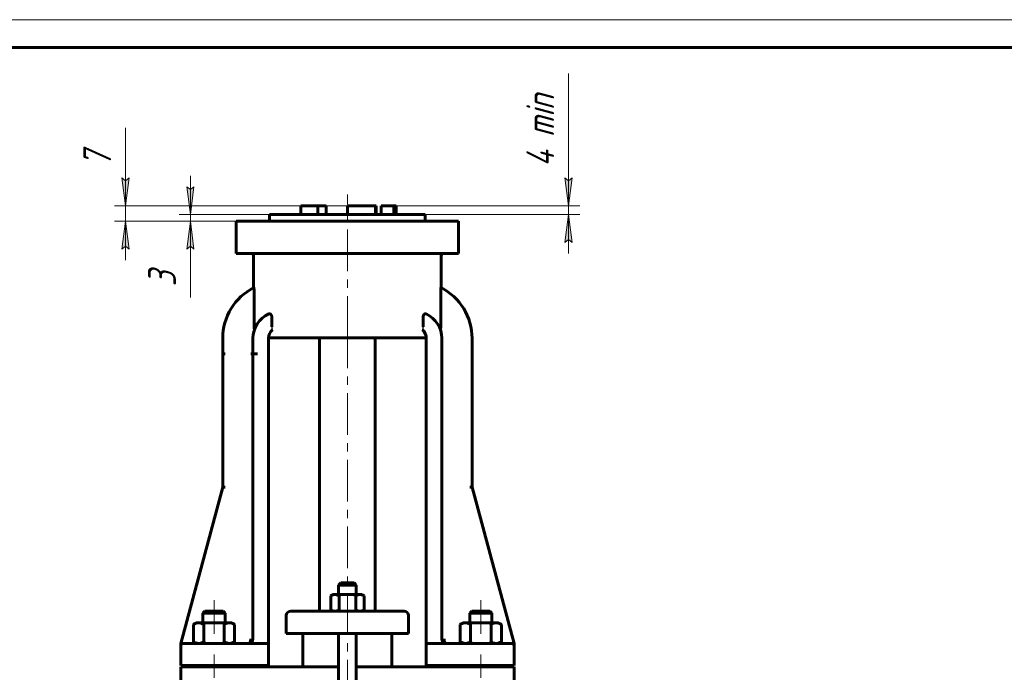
# Model space of a CAD drawing. Header units: millimetres. Extents: x 0 to 594, y 0 to 420.
# Tile 9 of 17: x 120 to 297, y 303 to 420. Entities that reach past the tile are written whole.
import ezdxf

# ---------------------------------------------------------------- set-up
doc = ezdxf.new("R2010")
doc.units = ezdxf.units.MM
for name, pattern in [('K5LT-1', [0]), ('K5LT_AXLED', [12, 7.5, -1.5, 1.5, -1.5]), ('K5LT_BASIC', [0]), ('K5LT_DASHED', [6, 4, -2]), ('K5LT_THIN', [0])]:
    doc.linetypes.add(name, pattern=pattern)
doc.layers.add('Системный слой', color=7, linetype='Continuous')
doc.layers.add('Системный слой (1)', color=7, linetype='Continuous', true_color=0x6c6c6c)
doc.styles.add('KDIMTEXTSTYLE', font='txt', dxfattribs={"width": 0.96, "oblique": 15, "height": 5})
doc.styles.add('KTEXTSTYLE', font='txt', dxfattribs={"width": 0.96, "height": 5})
doc.dimstyles.new('KDIMSTYLE (0.40)', dxfattribs={"dimtxt": 5, "dimasz": 1, "dimexe": 2, "dimexo": 0, "dimgap": 1, "dimtad": 1, "dimlfac": 2.5, "dimtxsty": 'KDIMTEXTSTYLE', "dimsah": 1, "dimcen": 0, "dimdle": 1, "dimadec": 0, "dimazin": 0, "dimtfac": 0.667, "dimtmove": 0, "dimatfit": 3, "dimfxl": 1, "dimtvp": 1, "dimtolj": 1, "dimtzin": 0, "dimarcsym": 0})

# ---------------------------------------------------------------- blocks, each defined once
blk = doc.blocks.new('U1')
at = {"layer": 'Системный слой (1)', "color": 143, "linetype": 'K5LT_BASIC', "lineweight": 60, "true_color": 0x33acca}
for p, q in [((196.6, 307.72), (193, 307.72)), ((204.81, 307.72), (196.6, 307.72))]:
    blk.add_line(p, q, dxfattribs=at)
blk = doc.blocks.new('U2')
at = {"layer": 'Системный слой (1)', "color": 143, "linetype": 'K5LT_BASIC', "lineweight": 60, "true_color": 0x33acca}
for p, q in [((196.2, 307.83), (196.02, 307.97)), ((196.4, 307.75), (196.2, 307.83)), ((196.6, 307.72), (196.4, 307.75))]:
    blk.add_line(p, q, dxfattribs=at)
blk = doc.blocks.new('U15')
at = {"layer": 'Системный слой (1)', "color": 143, "linetype": 'K5LT_BASIC', "lineweight": 60, "true_color": 0x33acca}
for start, end in [(23.6575, 90), (8.4948, 15.6602)]:
    blk.add_arc((208.41, 307.32), 0.4, start, end, dxfattribs=at)
blk = doc.blocks.new('U16')
at = {"layer": 'Системный слой (1)', "color": 143, "linetype": 'K5LT_BASIC', "lineweight": 60, "true_color": 0x33acca}
for p, q in [((177.21, 303.52), (168.81, 303.52)), ((188.81, 303.52), (180.41, 303.52))]:
    blk.add_line(p, q, dxfattribs=at)
blk = doc.blocks.new('U19')
at = {"layer": 'Системный слой (1)', "color": 143, "linetype": 'K5LT_BASIC', "lineweight": 60, "true_color": 0x33acca}
for p, q in [((178.81, 318.62), (177.61, 318.62)), ((180.01, 318.62), (178.81, 318.62))]:
    blk.add_line(p, q, dxfattribs=at)
blk = doc.blocks.new('D3')
at = {"layer": 'Системный слой (1)'}
for points in [[(218.6, 386.52), (219.26, 391.52), (218.6, 391.02), (217.94, 391.52)], [(219.26, 379.92), (218.6, 384.92), (217.94, 379.92), (218.6, 380.42)]]:
    blk.add_hatch(color=7, dxfattribs=at).paths.add_polyline_path(points)
at = {"layer": 'Системный слой (1)', "color": 7, "linetype": 'K5LT_THIN', "lineweight": 18, "true_color": 0xffffff}
for p, q in [((218.6, 391.51), (218.6, 410.3)), ((218.6, 386.52), (218.6, 393.52)), ((218.6, 391.02), (217.94, 391.52)), ((217.94, 391.52), (218.6, 386.52)), ((218.6, 386.52), (219.26, 391.52)), ((219.26, 391.52), (218.6, 391.02)), ((218.6, 386.52), (218.6, 391.51)), ((186.03, 386.52), (220.6, 386.52)), ((218.6, 384.92), (218.6, 386.52)), ((192.81, 384.92), (220.6, 384.92)), ((218.6, 384.92), (217.94, 379.92)), ((219.26, 379.92), (218.6, 384.92)), ((218.6, 384.92), (218.6, 377.92)), ((217.94, 379.92), (218.6, 380.42)), ((218.6, 380.42), (219.26, 379.92))]:
    blk.add_line(p, q, dxfattribs=at)
blk.add_wipeout([(217.6, 393.51), (210.22, 393.51), (210.22, 407.71), (217.6, 407.71)]).dxf.layer = 'Системный слой (1)'
at = {"layer": 'Системный слой (1)', "color": 7, "insert": (211.01, 393.51), "char_height": 5, "attachment_point": 1, "rotation": 90, "style": 'KTEXTSTYLE'}
blk.add_mtext('\\fArial|b0|c204|p34;\\H5.0;\\W1.000;\\Q15;\\fGOST Type AU|b0|i0|c204|p34;\\Q15;\\W0.960;4 min', dxfattribs=at)
blk = doc.blocks.new('KDIMARROW_01')
at = {"layer": 'Системный слой'}
blk.add_hatch(color=0, dxfattribs=at).paths.add_polyline_path([(-5, -0.66), (0, 0), (-5, 0.66), (-4.5, 0)])
at = {"layer": 'Системный слой', "color": 0, "linetype": 'K5LT_THIN', "lineweight": 18}
for p, q in [((-4.5, 0), (-5, 0.66)), ((-5, 0.66), (0, 0)), ((0, 0), (-5, -0.66)), ((-5, -0.66), (-4.5, 0))]:
    blk.add_line(p, q, dxfattribs=at)
at = {"layer": 'Системный слой (1)', "color": 0, "linetype": 'K5LT_THIN', "lineweight": 18}
blk.add_line((423.34, 170.92), (422.94, 170.92), dxfattribs=at)
blk = doc.blocks.new('D4')
at = {"layer": 'Системный слой (1)'}
for points in [[(138.87, 386.52), (139.53, 391.52), (138.87, 391.02), (138.21, 391.52)], [(139.53, 378.72), (138.87, 383.72), (138.21, 378.72), (138.87, 379.22)]]:
    blk.add_hatch(color=7, dxfattribs=at).paths.add_polyline_path(points)
at = {"layer": 'Системный слой (1)', "color": 7, "linetype": 'K5LT_THIN', "lineweight": 18, "true_color": 0xffffff}
for p, q in [((138.87, 391.53), (138.87, 400.53)), ((138.87, 386.52), (138.87, 393.52)), ((138.87, 391.02), (138.21, 391.52)), ((138.21, 391.52), (138.87, 386.52)), ((138.87, 386.52), (139.53, 391.52)), ((139.53, 391.52), (138.87, 391.02)), ((138.87, 386.52), (138.87, 391.52)), ((171.97, 386.52), (136.87, 386.52)), ((138.87, 383.72), (138.87, 386.52)), ((164.21, 383.72), (136.87, 383.72)), ((138.87, 383.72), (138.21, 378.72)), ((139.53, 378.72), (138.87, 383.72)), ((138.87, 383.72), (138.87, 376.72)), ((138.21, 378.72), (138.87, 379.22)), ((138.87, 379.22), (139.53, 378.72))]:
    blk.add_line(p, q, dxfattribs=at)
blk.add_wipeout([(137.87, 393.53), (130.49, 393.53), (130.49, 398.33), (137.87, 398.33)]).dxf.layer = 'Системный слой (1)'
at = {"layer": 'Системный слой (1)', "color": 7, "insert": (131.28, 393.53), "char_height": 5, "attachment_point": 1, "rotation": 90, "style": 'KTEXTSTYLE'}
blk.add_mtext('\\fArial|b0|c204|p34;\\H5.0;\\W1.000;\\Q15;\\fGOST Type AU|b0|i0|c204|p34;\\Q15;\\W0.960;7', dxfattribs=at)
blk = doc.blocks.new('D5')
at = {"layer": 'Системный слой (1)'}
for points in [[(150.54, 384.92), (151.19, 389.92), (150.54, 389.42), (149.88, 389.92)], [(151.19, 378.72), (150.54, 383.72), (149.88, 378.72), (150.54, 379.22)]]:
    blk.add_hatch(color=7, dxfattribs=at).paths.add_polyline_path(points)
at = {"layer": 'Системный слой (1)', "color": 7, "linetype": 'K5LT_THIN', "lineweight": 18, "true_color": 0xffffff}
for p, q in [((150.54, 384.92), (150.54, 391.92)), ((150.54, 389.42), (149.88, 389.92)), ((149.88, 389.92), (150.54, 384.92)), ((150.54, 384.92), (151.19, 389.92)), ((151.19, 389.92), (150.54, 389.42)), ((164.81, 384.92), (148.54, 384.92)), ((150.54, 383.72), (150.54, 384.92)), ((164.81, 383.72), (148.54, 383.72)), ((150.54, 383.72), (149.88, 378.72)), ((151.19, 378.72), (150.54, 383.72)), ((150.54, 383.72), (150.54, 376.72)), ((150.54, 383.72), (150.54, 378.72)), ((149.88, 378.72), (150.54, 379.22)), ((150.54, 379.22), (151.19, 378.72)), ((150.54, 378.72), (150.54, 369.99))]:
    blk.add_line(p, q, dxfattribs=at)
blk.add_wipeout([(149.54, 371.99), (142.15, 371.99), (142.15, 376.53), (149.54, 376.53)]).dxf.layer = 'Системный слой (1)'
at = {"layer": 'Системный слой (1)', "color": 7, "insert": (142.95, 371.99), "char_height": 5, "attachment_point": 1, "rotation": 90, "style": 'KTEXTSTYLE'}
blk.add_mtext('\\fArial|b0|c204|p34;\\H5.0;\\W1.000;\\Q15;\\fGOST Type AU|b0|i0|c204|p34;\\Q15;\\W0.960;3', dxfattribs=at)
blk = doc.blocks.new('U88')
at = {"color": 7, "linetype": 'K5LT_THIN', "lineweight": 18, "true_color": 0xffffff}
blk.add_line((0, 420), (594, 420), dxfattribs=at)
at = {"color": 143, "linetype": 'K5LT_BASIC', "lineweight": 60, "true_color": 0x33acca}
blk.add_line((20, 415), (589, 415), dxfattribs=at)

msp = doc.modelspace()

# ---------------------------------------------------------------- linework, layer by layer
at = {"layer": 'Системный слой (1)', "color": 30, "linetype": 'K5LT_AXLED', "lineweight": 18, "true_color": 0xff8000}
for p, q in [((178.805, 362.7202), (178.805, 388.5202)), ((178.805, 297.2579), (178.805, 364.7202)), ((154.805, 315.5202), (154.805, 309.4402)), ((202.805, 315.5202), (202.805, 309.4402)), ((154.805, 305.7202), (154.805, 301.5202)), ((202.805, 305.7202), (202.805, 301.5202))]:
    msp.add_line(p, q, dxfattribs=at)
at = {"layer": 'Системный слой (1)', "color": 143, "linetype": 'K5LT_BASIC', "lineweight": 60, "true_color": 0x33acca}
for p, q in [((170.4357, 384.9202), (170.4357, 386.5202)), ((170.4357, 386.5202), (173.509, 386.5202)), ((173.509, 386.5202), (174.9534, 386.5202)), ((173.509, 384.9202), (173.509, 386.5202)), ((174.9534, 384.9202), (174.9534, 386.5202)), ((178.805, 386.5202), (183.8525, 386.5202)), ((178.805, 384.9202), (178.805, 386.5202)), ((183.8525, 384.9202), (183.8525, 386.5202)), ((183.8525, 386.5202), (183.9775, 386.5202)), ((183.9775, 384.9202), (183.9775, 386.5202)), ((184.8918, 386.5202), (187.1743, 386.5202)), ((184.8918, 384.9202), (184.8918, 386.5202)), ((187.1743, 386.5202), (187.605, 386.5202)), ((187.1743, 384.9202), (187.1743, 386.5202)), ((187.605, 384.9202), (187.605, 386.5202)), ((164.805, 383.7202), (164.805, 384.9202)), ((164.805, 384.9202), (192.805, 384.9202)), ((192.805, 383.7202), (192.805, 384.9202)), ((158.805, 383.7202), (164.205, 383.7202)), ((158.805, 377.9202), (158.805, 383.7202)), ((164.205, 383.7202), (193.405, 383.7202)), ((193.405, 383.7202), (198.805, 383.7202)), ((198.805, 377.9202), (198.805, 383.7202)), ((164.205, 377.9202), (158.805, 377.9202)), ((161.924, 371.749), (161.924, 377.5202)), ((164.205, 377.9202), (193.405, 377.9202)), ((198.805, 377.9202), (193.405, 377.9202)), ((195.686, 371.7441), (195.686, 377.5202)), ((162, 365.0662), (162, 371.3215)), ((195.61, 365.048), (195.61, 371.3164)), ((165.2047, 364.7202), (165.2047, 366.3905)), ((192.4053, 364.7202), (192.4053, 366.3869)), ((156.3626, 362.6418), (156.3626, 359.8418)), ((156.3626, 362.6418), (156.3626, 359.8418)), ((161.8002, 362.6418), (161.8002, 359.8418)), ((164.6002, 362.6418), (164.6002, 359.8418)), ((164.6018, 362.7202), (192.9987, 362.7202)), ((173.805, 313.5202), (173.805, 362.7202)), ((183.805, 313.5202), (183.805, 362.7202)), ((193.0002, 362.6418), (193.0002, 307.7202)), ((195.8002, 308.5202), (195.8002, 362.6418)), ((201.2379, 362.6418), (201.2379, 335.8418)), ((156.7768, 359.8418), (156.3626, 359.8418)), ((156.3721, 359.8418), (156.3721, 335.8418)), ((156.7864, 359.8418), (156.7768, 359.8418)), ((161.8002, 359.8418), (161.4002, 359.8418)), ((162.6002, 359.8418), (161.8002, 359.8418)), ((161.8098, 359.8418), (161.8098, 308.5202)), ((162.6098, 359.8418), (162.6002, 359.8418)), ((164.6098, 359.8418), (164.6002, 359.8418)), ((164.6098, 307.7202), (164.6098, 359.8418)), ((156.3721, 335.8418), (148.805, 307.7202)), ((156.7864, 335.8418), (156.3721, 335.8418)), ((200.8236, 335.8418), (201.2379, 335.8418)), ((208.805, 307.7202), (201.2379, 335.8418)), ((177.605, 318.6202), (177.205, 318.2202)), ((177.205, 318.2202), (178.805, 318.2202)), ((177.205, 316.5202), (177.205, 318.2202)), ((178.805, 318.2202), (180.405, 318.2202)), ((180.005, 318.6202), (180.405, 318.2202)), ((180.405, 316.5202), (180.405, 318.2202)), ((176.205, 316.5202), (175.8028, 316.288)), ((175.8028, 316.288), (175.8028, 313.7524)), ((176.5533, 316.5202), (176.205, 316.5202)), ((178.805, 316.5202), (176.5533, 316.5202)), ((177.3039, 316.288), (177.3039, 313.7524)), ((181.0567, 316.5202), (178.805, 316.5202)), ((180.3061, 316.288), (180.3061, 313.7524)), ((181.405, 316.5202), (181.0567, 316.5202)), ((181.405, 316.5202), (181.8072, 316.288)), ((181.8072, 316.288), (181.8072, 313.7524)), ((176.205, 313.5202), (175.8028, 313.7524)), ((181.405, 313.5202), (181.8072, 313.7524)), ((153.1731, 313.5202), (152.805, 313.1521)), ((152.805, 313.1521), (156.8033, 313.1521)), ((152.805, 311.4402), (152.805, 313.1521)), ((156.4369, 313.5202), (153.1731, 313.5202)), ((156.4369, 313.5202), (156.805, 313.1521)), ((156.8033, 313.1521), (156.805, 313.1521)), ((156.805, 311.4402), (156.805, 313.1521)), ((167.805, 309.5202), (167.805, 312.7202)), ((169.1247, 313.5202), (168.605, 313.5202)), ((174.819, 313.5202), (169.1247, 313.5202)), ((182.791, 313.5202), (174.819, 313.5202)), ((188.4853, 313.5202), (182.791, 313.5202)), ((189.005, 313.5202), (188.4853, 313.5202)), ((189.805, 309.5202), (189.805, 312.7202)), ((201.1731, 313.5202), (200.805, 313.1521)), ((200.805, 313.1521), (204.8033, 313.1521)), ((200.805, 311.4402), (200.805, 313.1521)), ((204.4369, 313.5202), (201.1731, 313.5202)), ((204.4369, 313.5202), (204.805, 313.1521)), ((204.8033, 313.1521), (204.805, 313.1521)), ((204.805, 311.4402), (204.805, 313.1521)), ((151.605, 311.4402), (151.11, 311.1544)), ((151.11, 311.1544), (151.11, 308.006)), ((151.605, 311.4402), (152.0337, 311.4402)), ((152.0337, 311.4402), (154.805, 311.4402)), ((152.9575, 311.1544), (152.9575, 308.006)), ((154.805, 311.4402), (157.5763, 311.4402)), ((156.6525, 311.1544), (156.6525, 308.006)), ((157.5763, 311.4402), (158.005, 311.4402)), ((158.005, 311.4402), (158.5, 311.1544)), ((158.5, 311.1544), (158.5, 308.006)), ((199.605, 311.4402), (199.11, 311.1544)), ((199.11, 311.1544), (199.11, 308.006)), ((199.605, 311.4402), (200.0337, 311.4402)), ((200.0337, 311.4402), (202.805, 311.4402)), ((200.9575, 311.1544), (200.9575, 308.006)), ((202.805, 311.4402), (205.5763, 311.4402)), ((204.6525, 311.1544), (204.6525, 308.006)), ((205.5763, 311.4402), (206.005, 311.4402)), ((206.005, 311.4402), (206.5, 311.1544)), ((206.5, 311.1544), (206.5, 308.006)), ((167.805, 309.5202), (168.3654, 309.5202)), ((168.3654, 309.5202), (174.0597, 309.5202)), ((170.805, 303.5202), (170.805, 309.5202)), ((174.0597, 309.5202), (183.5503, 309.5202)), ((177.205, 299.7202), (177.205, 309.5202)), ((180.405, 299.7202), (180.405, 309.5202)), ((183.5503, 309.5202), (189.2446, 309.5202)), ((186.805, 303.5202), (186.805, 309.5202)), ((189.2446, 309.5202), (189.805, 309.5202)), ((195.8411, 308.2694), (195.8386, 308.2768)), ((148.805, 307.7202), (148.805, 307.5912)), ((148.805, 307.5912), (148.805, 307.3202)), ((148.805, 303.7202), (148.805, 307.3202)), ((152.805, 307.7202), (149.205, 307.7202)), ((151.605, 307.7202), (151.11, 308.006)), ((164.6098, 307.7202), (152.805, 307.7202)), ((158.005, 307.7202), (158.5, 308.006)), ((164.6098, 307.3202), (164.6098, 307.7202)), ((164.6098, 303.7202), (164.6098, 307.3202)), ((193.0002, 307.7202), (193.0002, 307.3202)), ((193.0002, 303.7202), (193.0002, 307.3202)), ((199.605, 307.7202), (199.11, 308.006)), ((208.405, 307.7202), (204.805, 307.7202)), ((206.005, 307.7202), (206.5, 308.006)), ((208.1755, 307.7202), (206.005, 307.7202)), ((208.805, 307.5912), (208.805, 307.7202)), ((208.805, 307.3202), (208.805, 307.5912)), ((208.805, 303.7202), (208.805, 307.3202)), ((148.805, 303.7202), (152.805, 303.7202)), ((148.805, 303.5202), (148.805, 299.9202)), ((152.805, 303.5202), (148.805, 303.5202)), ((152.805, 303.7202), (164.6098, 303.7202)), ((152.805, 303.5202), (152.805, 303.7202)), ((164.4232, 303.5202), (152.805, 303.5202)), ((156.805, 303.5202), (156.805, 303.7202)), ((164.8216, 303.5202), (164.4232, 303.5202)), ((168.805, 303.5202), (164.8216, 303.5202)), ((192.7884, 303.5202), (188.805, 303.5202)), ((193.1868, 303.5202), (192.7884, 303.5202)), ((193.0002, 303.7202), (204.805, 303.7202)), ((204.805, 303.5202), (193.1868, 303.5202)), ((200.805, 303.5202), (200.805, 303.7202)), ((204.805, 303.7202), (208.805, 303.7202)), ((204.805, 303.5202), (204.805, 303.7202)), ((208.805, 303.5202), (204.805, 303.5202)), ((208.805, 299.9202), (208.805, 303.5202))]:
    msp.add_line(p, q, dxfattribs=at)
at = {"layer": 'Системный слой (1)', "color": 7, "linetype": 'K5LT_DASHED', "lineweight": 18, "true_color": 0xffffff}
msp.add_line((178.805, 386.5202), (174.9534, 386.5202), dxfattribs=at)
at = {"layer": 'Системный слой (1)', "color": 143, "linetype": 'K5LT_BASIC', "lineweight": 60, "true_color": 0x33acca}
for centre, radius, start, end in [((161.524, 377.5202), 0.4, 0, 90), ((196.086, 377.5202), 0.4, 90, 180), ((166.6002, 362.6418), 10.2376, 116.910619, 180), ((191.0002, 362.6418), 10.2376, 0, 63.029558), ((166.6002, 362.6418), 4.8, 113.956324, 180), ((191.0002, 362.6418), 4.8, 0, 65.919147), ((166.6002, 362.6418), 2, 130.445423, 180), ((191.0002, 362.6418), 2, 0, 49.280311), ((168.605, 312.7202), 0.8, 90, 180), ((189.005, 312.7202), 0.8, 0, 90), ((161.0098, 308.5202), 0.8, 270, 0), ((161.0098, 308.5202), 0.8, 270, 0), ((196.6002, 308.5202), 0.8, 180, 270), ((196.6002, 308.5202), 0.8, 180, 270), ((149.205, 307.3202), 0.4, 90, 180), ((149.205, 307.3202), 0.4, 90.000235, 174.144097), ((208.405, 307.3202), 0.4, 0, 90)]:
    msp.add_arc(centre, radius, start, end, dxfattribs=at)
for points, knots in [([(161.9667, 371.7708), (161.9682, 371.7716), (161.9718, 371.7689), (161.9764, 371.7525), (161.9812, 371.7251), (161.9858, 371.6877), (161.9902, 371.6366), (161.9933, 371.5858), (161.9962, 371.5278), (161.9991, 371.4404), (162, 371.364), (162, 371.3215)], [0, 0, 0, 0, 1.14316576, 2.62375833, 3.28069536, 4.61645366, 6.19444314, 7.06702941, 7.92257075, 9.72135692, 12, 12, 12, 12]), ([(195.61, 371.3164), (195.61, 371.3453), (195.6104, 371.3928), (195.6117, 371.4571), (195.6136, 371.518), (195.6172, 371.5962), (195.6228, 371.6704), (195.6289, 371.7214), (195.6333, 371.7457), (195.6369, 371.7591), (195.64, 371.7656), (195.6422, 371.7665), (195.6433, 371.766)], [0, 0, 0, 0, 1.67388448, 2.74733238, 3.80984317, 5.39023984, 7.79053672, 9.36087803, 10.5150481, 11.25203735, 12.15088824, 13, 13, 13, 13]), ([(164.6512, 367.0283), (164.6785, 367.0404), (164.7444, 367.0605), (164.8211, 367.058), (164.8883, 367.0384), (164.9357, 367.0168), (164.9884, 366.9794), (165.0342, 366.9344), (165.068, 366.8913), (165.0945, 366.85), (165.1148, 366.8131), (165.1395, 366.7602), (165.1636, 366.6937), (165.1845, 366.6103), (165.199, 366.5205), (165.2041, 366.4456), (165.2047, 366.4002), (165.2047, 366.3905)], [0, 0, 0, 0, 2.06721222, 4.85105604, 5.46889893, 6.89151932, 8.29833168, 9.4297666, 10.53716361, 11.19046126, 11.88402203, 12.56399018, 13.89792539, 14.99575281, 16.1822642, 17.60793298, 18, 18, 18, 18]), ([(192.4053, 366.3869), (192.4053, 366.4283), (192.4092, 366.5054), (192.4249, 366.605), (192.4443, 366.6813), (192.4657, 366.7443), (192.4918, 366.8044), (192.5245, 366.8627), (192.5595, 366.9112), (192.5988, 366.9546), (192.6434, 366.9928), (192.7017, 367.0278), (192.7652, 367.0492), (192.854, 367.0575), (192.9174, 367.0425), (192.9588, 367.0241)], [0, 0, 0, 0, 1.47531982, 2.73826726, 3.64920452, 4.42622977, 5.31857552, 6.30532575, 7.29060244, 8.06435518, 9.16468564, 10.35948043, 11.89716571, 13.22244882, 16, 16, 16, 16]), ([(162.003, 364.7202), (162.0012, 364.8205), (162.0001, 364.9357), (162, 365.0519), (162, 365.0662)], [0, 0, 0, 0, 4.38475474, 5, 5, 5, 5]), ([(162.003, 364.7202), (162.0036, 364.6855), (162.006, 364.6341), (162.0132, 364.5582), (162.0201, 364.5069), (162.0305, 364.4464), (162.0389, 364.4076), (162.0507, 364.3622), (162.0603, 364.3305), (162.071, 364.3031), (162.0788, 364.2883), (162.0852, 364.2809), (162.0889, 364.2822), (162.0905, 364.2857), (162.0908, 364.2865)], [0, 0, 0, 0, 2.49484554, 3.68402494, 5.56048854, 6.37606031, 8.45905831, 8.8160918, 10.58012552, 11.7212857, 12.60486723, 13.59269548, 14.70016823, 15, 15, 15, 15]), ([(195.6074, 364.7202), (195.6068, 364.6867), (195.6045, 364.6342), (195.5967, 364.5496), (195.5878, 364.4869), (195.5758, 364.4235), (195.5667, 364.3841), (195.5578, 364.3515), (195.5493, 364.3232), (195.5403, 364.2982), (195.5322, 364.2806), (195.5269, 364.2716), (195.5226, 364.2667), (195.5186, 364.2652), (195.5165, 364.2677), (195.5155, 364.2704)], [0, 0, 0, 0, 2.50705496, 3.89154466, 6.39395423, 7.41810762, 9.15252293, 9.87656858, 10.6015654, 12.13376057, 12.98418738, 13.66012857, 14.33699697, 15.01711432, 16, 16, 16, 16]), ([(175.8028, 316.288), (175.8689, 316.3261), (175.9807, 316.3842), (176.1352, 316.4468), (176.2556, 316.4831), (176.3622, 316.5053), (176.4573, 316.5175), (176.5209, 316.5202), (176.5533, 316.5202)], [0, 0, 0, 0, 2.20969252, 3.80768724, 5.42311999, 6.55084094, 7.73878379, 9, 9, 9, 9]), ([(176.5533, 316.5202), (176.5876, 316.5202), (176.6546, 316.5172), (176.7541, 316.5038), (176.8636, 316.4799), (176.9843, 316.4422), (177.1345, 316.3799), (177.2416, 316.324), (177.3039, 316.288)], [0, 0, 0, 0, 1.33582535, 2.58168536, 3.74263868, 5.36636428, 6.9201154, 9, 9, 9, 9]), ([(180.3061, 316.288), (180.3722, 316.3261), (180.484, 316.3842), (180.6385, 316.4468), (180.759, 316.4831), (180.8655, 316.5053), (180.9606, 316.5175), (181.0243, 316.5202), (181.0567, 316.5202)], [0, 0, 0, 0, 2.20969252, 3.80768724, 5.42311999, 6.55084094, 7.73878379, 9, 9, 9, 9]), ([(181.0567, 316.5202), (181.0909, 316.5202), (181.1579, 316.5172), (181.2574, 316.5038), (181.3669, 316.4799), (181.4876, 316.4422), (181.6379, 316.3799), (181.7449, 316.324), (181.8072, 316.288)], [0, 0, 0, 0, 1.33582535, 2.58168536, 3.74263868, 5.36636428, 6.9201154, 9, 9, 9, 9]), ([(176.5533, 313.5202), (176.5191, 313.5202), (176.4521, 313.5232), (176.3526, 313.5367), (176.2431, 313.5606), (176.1224, 313.5983), (175.9721, 313.6606), (175.8651, 313.7165), (175.8028, 313.7524)], [0, 0, 0, 0, 1.33582535, 2.58168536, 3.74263868, 5.36636428, 6.9201154, 9, 9, 9, 9]), ([(177.3039, 313.7524), (177.2378, 313.7143), (177.126, 313.6562), (176.9715, 313.5936), (176.851, 313.5573), (176.7445, 313.5351), (176.6494, 313.5229), (176.5858, 313.5202), (176.5533, 313.5202)], [0, 0, 0, 0, 2.20969252, 3.80768724, 5.42311999, 6.55084094, 7.73878379, 9, 9, 9, 9]), ([(181.0567, 313.5202), (181.0224, 313.5202), (180.9554, 313.5232), (180.8559, 313.5367), (180.7464, 313.5606), (180.6257, 313.5983), (180.4755, 313.6606), (180.3684, 313.7165), (180.3061, 313.7524)], [0, 0, 0, 0, 1.33582535, 2.58168536, 3.74263868, 5.36636428, 6.9201154, 9, 9, 9, 9]), ([(181.8072, 313.7524), (181.7411, 313.7143), (181.6293, 313.6562), (181.4748, 313.5936), (181.3544, 313.5573), (181.2478, 313.5351), (181.1528, 313.5229), (181.0891, 313.5202), (181.0567, 313.5202)], [0, 0, 0, 0, 2.20969252, 3.80768724, 5.42311999, 6.55084094, 7.73878379, 9, 9, 9, 9]), ([(152.0337, 311.4402), (151.9917, 311.4402), (151.9093, 311.4365), (151.7871, 311.4201), (151.6703, 311.3946), (151.5399, 311.3563), (151.393, 311.3002), (151.2437, 311.229), (151.1487, 311.1768), (151.11, 311.1544)], [0, 0, 0, 0, 1.48100333, 2.86267171, 4.1512844, 5.36316802, 7.11276583, 8.83268228, 10, 10, 10, 10]), ([(152.9575, 311.1544), (152.8889, 311.194), (152.7597, 311.2621), (152.5818, 311.3377), (152.4233, 311.3887), (152.272, 311.4224), (152.1446, 311.4376), (152.0631, 311.4402), (152.0337, 311.4402)], [0, 0, 0, 0, 1.80568615, 3.51838827, 5.10401908, 6.51759925, 8.1093693, 9, 9, 9, 9]), ([(157.5763, 311.4402), (157.5342, 311.4402), (157.4519, 311.4365), (157.3297, 311.4201), (157.2129, 311.3946), (157.0825, 311.3563), (156.9356, 311.3002), (156.7863, 311.229), (156.6913, 311.1768), (156.6525, 311.1544)], [0, 0, 0, 0, 1.48100333, 2.86267171, 4.1512844, 5.36316802, 7.11276583, 8.83268228, 10, 10, 10, 10]), ([(158.5, 311.1544), (158.4315, 311.194), (158.3023, 311.2621), (158.1244, 311.3377), (157.9659, 311.3887), (157.8146, 311.4224), (157.6872, 311.4376), (157.6057, 311.4402), (157.5763, 311.4402)], [0, 0, 0, 0, 1.80568615, 3.51838827, 5.10401908, 6.51759925, 8.1093693, 9, 9, 9, 9]), ([(200.0337, 311.4402), (199.9917, 311.4402), (199.9093, 311.4365), (199.7871, 311.4201), (199.6703, 311.3946), (199.5399, 311.3563), (199.393, 311.3002), (199.2437, 311.229), (199.1487, 311.1768), (199.11, 311.1544)], [0, 0, 0, 0, 1.48100333, 2.86267171, 4.1512844, 5.36316802, 7.11276583, 8.83268228, 10, 10, 10, 10]), ([(200.9575, 311.1544), (200.8889, 311.194), (200.7597, 311.2621), (200.5818, 311.3377), (200.4233, 311.3887), (200.272, 311.4224), (200.1446, 311.4376), (200.0631, 311.4402), (200.0337, 311.4402)], [0, 0, 0, 0, 1.80568615, 3.51838827, 5.10401908, 6.51759925, 8.1093693, 9, 9, 9, 9]), ([(205.5763, 311.4402), (205.5342, 311.4402), (205.4519, 311.4365), (205.3297, 311.4201), (205.2129, 311.3946), (205.0825, 311.3563), (204.9356, 311.3002), (204.7863, 311.229), (204.6913, 311.1768), (204.6525, 311.1544)], [0, 0, 0, 0, 1.48100333, 2.86267171, 4.1512844, 5.36316802, 7.11276583, 8.83268228, 10, 10, 10, 10]), ([(206.5, 311.1544), (206.4315, 311.194), (206.3023, 311.2621), (206.1244, 311.3377), (205.9659, 311.3887), (205.8146, 311.4224), (205.6872, 311.4376), (205.6057, 311.4402), (205.5763, 311.4402)], [0, 0, 0, 0, 1.80568615, 3.51838827, 5.10401908, 6.51759925, 8.1093693, 9, 9, 9, 9]), ([(161.4098, 308.5202), (161.4096, 308.5025), (161.4092, 308.4746), (161.4076, 308.4347), (161.4045, 308.3858), (161.3992, 308.3338), (161.3918, 308.2818), (161.3855, 308.2448), (161.3773, 308.2033), (161.3671, 308.1593), (161.3543, 308.1128), (161.3408, 308.0703), (161.3252, 308.0274), (161.3086, 307.9876), (161.2909, 307.9507), (161.2732, 307.9178), (161.254, 307.8864), (161.2336, 307.8571), (161.2123, 307.8304), (161.1918, 307.8081), (161.1723, 307.7895), (161.1538, 307.7742), (161.1351, 307.7607), (161.1164, 307.7494), (161.0983, 307.7402), (161.0762, 307.731), (161.0468, 307.7227), (161.023, 307.7202), (161.0098, 307.7202)], [0, 0, 0, 0, 1.22473535, 1.93344859, 2.77108716, 4.63999601, 5.60664364, 6.50888981, 7.34660567, 8.69989468, 9.86007511, 11.02006479, 12.18003479, 13.53340689, 14.60732028, 15.72445973, 16.88442608, 18.0444739, 19.20440966, 20.36446087, 21.27735831, 22.20115398, 23.12482478, 24.03767931, 24.89695593, 25.7130655, 27.16340718, 29, 29, 29, 29]), ([(161.7121, 308.138), (161.7152, 308.1437), (161.7182, 308.1494), (161.7266, 308.1659), (161.7319, 308.1769), (161.742, 308.199), (161.7469, 308.2103), (161.7535, 308.2269), (161.7556, 308.2321), (161.7587, 308.2403), (161.7597, 308.2432), (161.762, 308.2493), (161.7632, 308.2527), (161.766, 308.2607), (161.7676, 308.2654), (161.7692, 308.2701)], [0.64066221, 0.64066221, 0.64066221, 0.64066221, 1.92198664, 1.92198664, 4.32198664, 4.32198664, 6.72198664, 6.72198664, 7.82617045, 7.82617045, 8.4271413, 8.4271413, 9.11394226, 9.11394226, 10.08283367, 10.08283367, 10.08283367, 10.08283367]), ([(161.7185, 308.15), (161.7216, 308.156), (161.7247, 308.1621), (161.7329, 308.1789), (161.7379, 308.1897), (161.7474, 308.2116), (161.752, 308.2227), (161.7576, 308.2375), (161.759, 308.2412), (161.7614, 308.2477), (161.7624, 308.2506), (161.7655, 308.2593), (161.7675, 308.2651), (161.7701, 308.2729), (161.7708, 308.2749), (161.7714, 308.2769)], [0.69005348, 0.69005348, 0.69005348, 0.69005348, 2.07016044, 2.07016044, 4.47016044, 4.47016044, 6.87016044, 6.87016044, 7.64428524, 7.64428524, 8.25822803, 8.25822803, 9.4861136, 9.4861136, 9.90289695, 9.90289695, 9.90289695, 9.90289695]), ([(195.8976, 308.1385), (195.895, 308.1434), (195.8925, 308.1483), (195.8895, 308.154), (195.8891, 308.1547), (195.8832, 308.1662), (195.878, 308.177), (195.868, 308.199), (195.8632, 308.2102), (195.8565, 308.2267), (195.8544, 308.232), (195.8513, 308.2403), (195.8503, 308.2431), (195.848, 308.2493), (195.8468, 308.2526), (195.8441, 308.2604), (195.8426, 308.2649), (195.8411, 308.2694)], [0.63907251, 0.63907251, 0.63907251, 0.63907251, 1.74598607, 1.74598607, 1.91721752, 1.91721752, 4.31721752, 4.31721752, 6.71721752, 6.71721752, 7.8430335, 7.8430335, 8.44875551, 8.44875551, 9.14098621, 9.14098621, 10.07042494, 10.07042494, 10.07042494, 10.07042494]), ([(196.6002, 307.7202), (196.5747, 307.7202), (196.5356, 307.728), (196.4787, 307.7565), (196.4294, 307.7944), (196.3783, 307.8519), (196.337, 307.9156), (196.3052, 307.9784), (196.2825, 308.0327), (196.2643, 308.0847), (196.2485, 308.1376), (196.2332, 308.1994), (196.2185, 308.276), (196.2079, 308.3572), (196.2016, 308.4401), (196.2003, 308.4923), (196.2002, 308.5202)], [0, 0, 0, 0, 2.07575347, 3.17022634, 4.75494288, 6.34030936, 7.92610082, 8.98454223, 9.96745273, 10.79979179, 11.55685507, 12.46472169, 13.59864916, 14.88325518, 15.86578165, 17, 17, 17, 17]), ([(151.11, 308.006), (151.1785, 307.9665), (151.3077, 307.8983), (151.4856, 307.8227), (151.6441, 307.7717), (151.7954, 307.738), (151.9228, 307.7228), (152.0044, 307.7202), (152.0337, 307.7202)], [0, 0, 0, 0, 1.80568615, 3.51838827, 5.10401908, 6.51759925, 8.1093693, 9, 9, 9, 9]), ([(152.0337, 307.7202), (152.0758, 307.7202), (152.1581, 307.7239), (152.2803, 307.7404), (152.3971, 307.7658), (152.5275, 307.8042), (152.6744, 307.8602), (152.8237, 307.9314), (152.9187, 307.9837), (152.9575, 308.006)], [0, 0, 0, 0, 1.48100333, 2.86267171, 4.1512844, 5.36316802, 7.11276583, 8.83268228, 10, 10, 10, 10]), ([(156.6525, 308.006), (156.7211, 307.9665), (156.8503, 307.8983), (157.0282, 307.8227), (157.1867, 307.7717), (157.338, 307.738), (157.4654, 307.7228), (157.5469, 307.7202), (157.5763, 307.7202)], [0, 0, 0, 0, 1.80568615, 3.51838827, 5.10401908, 6.51759925, 8.1093693, 9, 9, 9, 9]), ([(157.5763, 307.7202), (157.6183, 307.7202), (157.7007, 307.7239), (157.8229, 307.7404), (157.9397, 307.7658), (158.0701, 307.8042), (158.217, 307.8602), (158.3663, 307.9314), (158.4613, 307.9837), (158.5, 308.006)], [0, 0, 0, 0, 1.48100333, 2.86267171, 4.1512844, 5.36316802, 7.11276583, 8.83268228, 10, 10, 10, 10]), ([(161.0098, 307.7202), (161.0195, 307.7204), (161.0291, 307.7204), (161.0558, 307.7214), (161.0729, 307.7226), (161.1069, 307.7262), (161.1239, 307.7285), (161.1582, 307.7344), (161.1756, 307.7379), (161.2328, 307.7517), (161.2725, 307.7645), (161.3479, 307.7956), (161.3837, 307.8134), (161.4507, 307.8532), (161.4821, 307.8749), (161.5274, 307.9112), (161.5424, 307.9241), (161.5607, 307.9411), (161.5644, 307.9446), (161.5714, 307.9514), (161.5747, 307.9546), (161.5844, 307.9643), (161.5907, 307.9708), (161.5999, 307.9807), (161.6028, 307.9839), (161.6057, 307.9871)], [0.00011178, 0.00011178, 0.00011178, 0.00011178, 0.82910403, 0.82910403, 2.28003609, 2.28003609, 3.71398066, 3.71398066, 5.18190021, 5.18190021, 8.55246563, 8.55246563, 11.69570739, 11.69570739, 14.63889179, 14.63889179, 16.14988353, 16.14988353, 16.54384486, 16.54384486, 16.89142093, 16.89142093, 17.58657306, 17.58657306, 17.91650349, 17.91650349, 17.91650349, 17.91650349]), ([(161.0098, 307.7202), (161.0197, 307.7204), (161.0296, 307.7204), (161.0569, 307.7215), (161.0744, 307.7227), (161.1008, 307.7256), (161.1098, 307.7264), (161.1449, 307.7326), (161.1712, 307.7367), (161.2371, 307.753), (161.2767, 307.766), (161.3519, 307.7975), (161.3876, 307.8155), (161.4544, 307.8557), (161.4857, 307.8776), (161.5298, 307.9133), (161.5438, 307.9254), (161.5611, 307.9415), (161.5649, 307.945), (161.5718, 307.9518), (161.5751, 307.955), (161.5821, 307.962), (161.5858, 307.9658), (161.5895, 307.9696)], [0.00011181, 0.00011181, 0.00011181, 0.00011181, 0.82958148, 0.82958148, 2.28134907, 2.28134907, 3.01835634, 3.01835634, 5.18488426, 5.18488426, 8.47041026, 8.47041026, 11.53680007, 11.53680007, 14.41080133, 14.41080133, 15.79131441, 15.79131441, 16.17604243, 16.17604243, 16.51546962, 16.51546962, 16.91060594, 16.91060594, 16.91060594, 16.91060594]), ([(196.6002, 307.7202), (196.5905, 307.7204), (196.5809, 307.7204), (196.5541, 307.7214), (196.537, 307.7226), (196.4856, 307.728), (196.4512, 307.7339), (196.377, 307.7518), (196.3373, 307.7646), (196.2619, 307.7957), (196.2261, 307.8135), (196.1591, 307.8534), (196.1277, 307.875), (196.0825, 307.9113), (196.0675, 307.9241), (196.0493, 307.9411), (196.0456, 307.9446), (196.0386, 307.9514), (196.0353, 307.9546), (196.0256, 307.9643), (196.0193, 307.9708), (196.0102, 307.9806), (196.0073, 307.9837), (196.0045, 307.9868)], [0.00011211, 0.00011211, 0.00011211, 0.00011211, 0.83069502, 0.83069502, 2.2844113, 2.2844113, 5.19184387, 5.19184387, 8.56411796, 8.56411796, 11.70893483, 11.70893483, 14.65355678, 14.65355678, 16.16021988, 16.16021988, 16.55442326, 16.55442326, 16.90221285, 16.90221285, 17.59779203, 17.59779203, 17.91811654, 17.91811654, 17.91811654, 17.91811654]), ([(199.11, 308.006), (199.1785, 307.9665), (199.3077, 307.8983), (199.4856, 307.8227), (199.6441, 307.7717), (199.7954, 307.738), (199.9228, 307.7228), (200.0044, 307.7202), (200.0337, 307.7202)], [0, 0, 0, 0, 1.80568615, 3.51838827, 5.10401908, 6.51759925, 8.1093693, 9, 9, 9, 9]), ([(200.0337, 307.7202), (200.0758, 307.7202), (200.1581, 307.7239), (200.2803, 307.7404), (200.3971, 307.7658), (200.5275, 307.8042), (200.6744, 307.8602), (200.8237, 307.9314), (200.9187, 307.9837), (200.9575, 308.006)], [0, 0, 0, 0, 1.48100333, 2.86267171, 4.1512844, 5.36316802, 7.11276583, 8.83268228, 10, 10, 10, 10]), ([(204.6525, 308.006), (204.7211, 307.9665), (204.8503, 307.8983), (205.0282, 307.8227), (205.1867, 307.7717), (205.338, 307.738), (205.4654, 307.7228), (205.5469, 307.7202), (205.5763, 307.7202)], [0, 0, 0, 0, 1.80568615, 3.51838827, 5.10401908, 6.51759925, 8.1093693, 9, 9, 9, 9]), ([(205.5763, 307.7202), (205.6183, 307.7202), (205.7007, 307.7239), (205.8229, 307.7404), (205.9397, 307.7658), (206.0701, 307.8042), (206.217, 307.8602), (206.3663, 307.9314), (206.4613, 307.9837), (206.5, 308.006)], [0, 0, 0, 0, 1.48100333, 2.86267171, 4.1512844, 5.36316802, 7.11276583, 8.83268228, 10, 10, 10, 10])]:
    msp.add_open_spline(points, degree=3, knots=knots, dxfattribs=at)
msp.add_open_spline([(195.6074, 364.7202), (195.6091, 364.8287), (195.61, 364.938), (195.61, 365.048)], degree=3, dxfattribs=at)
at = {"layer": 'Системный слой (1)', "color": 7, "linetype": 'K5LT-1'}
for points, knots in [([(165.2047, 364.7202), (165.2047, 364.7033), (165.2052, 364.6695), (165.2076, 364.6189), (165.2116, 364.5684), (165.219, 364.5011), (165.2323, 364.4173), (165.2529, 364.3247), (165.2766, 364.2402), (165.2937, 364.1892), (165.3028, 364.1638)], [0, 0, 0, 0, 0.22375306, 0.44750612, 0.67125918, 0.89501224, 1.34483134, 1.79465044, 2.15107601, 2.50750158, 2.50750158, 2.50750158, 2.50750158]), ([(192.4053, 364.7202), (192.4053, 364.7033), (192.4048, 364.6695), (192.4024, 364.6189), (192.3984, 364.5684), (192.391, 364.5011), (192.3778, 364.4173), (192.3569, 364.3236), (192.3363, 364.2505), (192.319, 364.1972), (192.3098, 364.1708), (192.305, 364.1576)], [0, 0, 0, 0, 0.22375306, 0.44750612, 0.67125918, 0.89501224, 1.34483134, 1.79465044, 2.16569762, 2.35122121, 2.5367448, 2.5367448, 2.5367448, 2.5367448]), ([(177.3039, 316.288), (177.332, 316.2961), (177.3889, 316.3122), (177.4744, 316.3353), (177.5579, 316.3566), (177.6397, 316.3765), (177.7204, 316.395), (177.8002, 316.4122), (177.879, 316.428), (177.96, 316.4431), (178.0435, 316.4574), (178.1291, 316.4706), (178.2141, 316.4822), (178.313, 316.494), (178.4256, 316.5049), (178.5518, 316.5137), (178.6572, 316.5181), (178.7415, 316.5199), (178.7838, 316.5202), (178.805, 316.5202)], [0, 0, 0, 0, 0.019781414, 0.039562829, 0.059344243, 0.079125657, 0.098907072, 0.118688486, 0.1384699, 0.158251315, 0.180404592, 0.202557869, 0.224711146, 0.246864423, 0.280326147, 0.31378787, 0.347249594, 0.363980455, 0.380711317, 0.380711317, 0.380711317, 0.380711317]), ([(178.805, 316.5202), (178.8324, 316.5202), (178.8868, 316.5197), (178.968, 316.5175), (179.049, 316.5139), (179.1302, 316.5088), (179.2116, 316.5022), (179.3202, 316.4916), (179.4281, 316.4782), (179.5359, 316.4622), (179.615, 316.4493), (179.6948, 316.435), (179.774, 316.4196), (179.8525, 316.4032), (179.9302, 316.3858), (180.009, 316.3672), (180.0976, 316.3452), (180.1961, 316.3191), (180.2692, 316.2987), (180.3061, 316.288)], [0.380711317, 0.380711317, 0.380711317, 0.380711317, 0.40221532, 0.423719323, 0.445223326, 0.466727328, 0.488231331, 0.509735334, 0.55274334, 0.573093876, 0.593444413, 0.613794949, 0.634145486, 0.653327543, 0.672509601, 0.691691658, 0.710873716, 0.736148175, 0.761422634, 0.761422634, 0.761422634, 0.761422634]), ([(178.805, 313.5202), (178.7776, 313.5202), (178.7232, 313.5207), (178.642, 313.5229), (178.561, 313.5266), (178.4798, 313.5317), (178.3984, 313.5382), (178.2898, 313.5489), (178.1819, 313.5622), (178.0741, 313.5782), (177.995, 313.5912), (177.9152, 313.6055), (177.836, 313.6209), (177.7575, 313.6373), (177.6798, 313.6546), (177.601, 313.6732), (177.5124, 313.6953), (177.4139, 313.7213), (177.3408, 313.7418), (177.3039, 313.7524)], [0.380711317, 0.380711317, 0.380711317, 0.380711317, 0.40221532, 0.423719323, 0.445223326, 0.466727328, 0.488231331, 0.509735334, 0.55274334, 0.573093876, 0.593444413, 0.613794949, 0.634145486, 0.653327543, 0.672509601, 0.691691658, 0.710873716, 0.736148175, 0.761422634, 0.761422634, 0.761422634, 0.761422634]), ([(180.3061, 313.7524), (180.278, 313.7443), (180.2211, 313.7282), (180.1356, 313.7052), (180.0522, 313.6838), (179.9703, 313.6639), (179.8896, 313.6454), (179.8098, 313.6282), (179.731, 313.6124), (179.65, 313.5973), (179.5665, 313.583), (179.4809, 313.5699), (179.3959, 313.5583), (179.297, 313.5465), (179.1844, 313.5355), (179.0582, 313.5267), (178.9528, 313.5223), (178.8685, 313.5205), (178.8262, 313.5202), (178.805, 313.5202)], [0, 0, 0, 0, 0.019781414, 0.039562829, 0.059344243, 0.079125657, 0.098907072, 0.118688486, 0.1384699, 0.158251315, 0.180404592, 0.202557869, 0.224711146, 0.246864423, 0.280326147, 0.31378787, 0.347249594, 0.363980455, 0.380711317, 0.380711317, 0.380711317, 0.380711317]), ([(154.805, 311.4402), (154.7713, 311.4402), (154.7045, 311.4396), (154.6051, 311.4369), (154.5227, 311.4332), (154.4566, 311.4294), (154.3935, 311.4251), (154.3168, 311.4191), (154.2266, 311.4105), (154.1361, 311.4005), (154.0147, 311.3852), (153.8616, 311.3625), (153.6808, 311.3303), (153.5023, 311.2937), (153.3258, 311.2531), (153.1752, 311.2148), (153.0515, 311.1812), (152.9889, 311.1635), (152.9575, 311.1544)], [0.468567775, 0.468567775, 0.468567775, 0.468567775, 0.494892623, 0.521217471, 0.547542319, 0.560704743, 0.573867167, 0.597681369, 0.621495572, 0.645309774, 0.669123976, 0.716752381, 0.764380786, 0.807569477, 0.850758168, 0.893946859, 0.915541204, 0.93713555, 0.93713555, 0.93713555, 0.93713555]), ([(156.6525, 311.1544), (156.622, 311.1632), (156.5605, 311.1806), (156.468, 311.2058), (156.3775, 311.2294), (156.2886, 311.2515), (156.2008, 311.2723), (156.0849, 311.2983), (155.9692, 311.3222), (155.853, 311.3439), (155.764, 311.3593), (155.6756, 311.3733), (155.5585, 311.3902), (155.4135, 311.408), (155.2621, 311.4221), (155.132, 311.4309), (155.0232, 311.4363), (154.9143, 311.4395), (154.8415, 311.4402), (154.805, 311.4402)], [0, 0, 0, 0, 0.02136, 0.042719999, 0.064079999, 0.085439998, 0.106799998, 0.128159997, 0.170879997, 0.193677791, 0.216475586, 0.239273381, 0.262071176, 0.307666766, 0.353262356, 0.382088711, 0.410915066, 0.43974142, 0.468567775, 0.468567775, 0.468567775, 0.468567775]), ([(202.805, 311.4402), (202.7713, 311.4402), (202.7045, 311.4396), (202.6051, 311.4369), (202.5227, 311.4332), (202.4566, 311.4294), (202.3935, 311.4251), (202.3168, 311.4191), (202.2266, 311.4105), (202.1361, 311.4005), (202.0147, 311.3852), (201.8616, 311.3625), (201.6808, 311.3303), (201.5023, 311.2937), (201.3258, 311.2531), (201.1752, 311.2148), (201.0515, 311.1812), (200.9889, 311.1635), (200.9575, 311.1544)], [0.468567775, 0.468567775, 0.468567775, 0.468567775, 0.494892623, 0.521217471, 0.547542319, 0.560704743, 0.573867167, 0.597681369, 0.621495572, 0.645309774, 0.669123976, 0.716752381, 0.764380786, 0.807569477, 0.850758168, 0.893946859, 0.915541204, 0.93713555, 0.93713555, 0.93713555, 0.93713555]), ([(204.6525, 311.1544), (204.622, 311.1632), (204.5605, 311.1806), (204.468, 311.2058), (204.3775, 311.2294), (204.2886, 311.2515), (204.2008, 311.2723), (204.0849, 311.2983), (203.9692, 311.3222), (203.853, 311.3439), (203.764, 311.3593), (203.6756, 311.3733), (203.5585, 311.3902), (203.4135, 311.408), (203.2621, 311.4221), (203.132, 311.4309), (203.0232, 311.4363), (202.9143, 311.4395), (202.8415, 311.4402), (202.805, 311.4402)], [0, 0, 0, 0, 0.02136, 0.042719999, 0.064079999, 0.085439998, 0.106799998, 0.128159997, 0.170879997, 0.193677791, 0.216475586, 0.239273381, 0.262071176, 0.307666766, 0.353262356, 0.382088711, 0.410915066, 0.43974142, 0.468567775, 0.468567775, 0.468567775, 0.468567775]), ([(152.9575, 308.006), (152.988, 307.9972), (153.0495, 307.9798), (153.142, 307.9546), (153.2325, 307.9311), (153.3214, 307.9089), (153.4093, 307.8881), (153.5251, 307.8621), (153.6408, 307.8382), (153.757, 307.8166), (153.8461, 307.8012), (153.9344, 307.7872), (154.0515, 307.7703), (154.1965, 307.7525), (154.3479, 307.7384), (154.478, 307.7295), (154.5868, 307.7242), (154.6957, 307.7209), (154.7685, 307.7202), (154.805, 307.7202)], [0, 0, 0, 0, 0.02136, 0.042719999, 0.064079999, 0.085439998, 0.106799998, 0.128159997, 0.170879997, 0.193677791, 0.216475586, 0.239273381, 0.262071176, 0.307666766, 0.353262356, 0.382088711, 0.410915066, 0.43974142, 0.468567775, 0.468567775, 0.468567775, 0.468567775]), ([(154.805, 307.7202), (154.8387, 307.7202), (154.9055, 307.7208), (155.0049, 307.7235), (155.0873, 307.7272), (155.1534, 307.7311), (155.2166, 307.7353), (155.2932, 307.7414), (155.3834, 307.7499), (155.4739, 307.7599), (155.5953, 307.7752), (155.7484, 307.7979), (155.9292, 307.8301), (156.1077, 307.8667), (156.2842, 307.9073), (156.4348, 307.9456), (156.5585, 307.9792), (156.6211, 307.997), (156.6525, 308.006)], [0.468567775, 0.468567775, 0.468567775, 0.468567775, 0.494892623, 0.521217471, 0.547542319, 0.560704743, 0.573867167, 0.597681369, 0.621495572, 0.645309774, 0.669123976, 0.716752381, 0.764380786, 0.807569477, 0.850758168, 0.893946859, 0.915541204, 0.93713555, 0.93713555, 0.93713555, 0.93713555]), ([(200.9575, 308.006), (200.988, 307.9972), (201.0495, 307.9798), (201.142, 307.9546), (201.2325, 307.9311), (201.3214, 307.9089), (201.4093, 307.8881), (201.5251, 307.8621), (201.6408, 307.8382), (201.757, 307.8166), (201.8461, 307.8012), (201.9344, 307.7872), (202.0515, 307.7703), (202.1965, 307.7525), (202.3479, 307.7384), (202.478, 307.7295), (202.5868, 307.7242), (202.6957, 307.7209), (202.7685, 307.7202), (202.805, 307.7202)], [0, 0, 0, 0, 0.02136, 0.042719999, 0.064079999, 0.085439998, 0.106799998, 0.128159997, 0.170879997, 0.193677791, 0.216475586, 0.239273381, 0.262071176, 0.307666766, 0.353262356, 0.382088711, 0.410915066, 0.43974142, 0.468567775, 0.468567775, 0.468567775, 0.468567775]), ([(202.805, 307.7202), (202.8387, 307.7202), (202.9055, 307.7208), (203.0049, 307.7235), (203.0873, 307.7272), (203.1534, 307.7311), (203.2166, 307.7353), (203.2932, 307.7414), (203.3834, 307.7499), (203.4739, 307.7599), (203.5953, 307.7752), (203.7484, 307.7979), (203.9292, 307.8301), (204.1077, 307.8667), (204.2842, 307.9073), (204.4348, 307.9456), (204.5585, 307.9792), (204.6211, 307.997), (204.6525, 308.006)], [0.468567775, 0.468567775, 0.468567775, 0.468567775, 0.494892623, 0.521217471, 0.547542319, 0.560704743, 0.573867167, 0.597681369, 0.621495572, 0.645309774, 0.669123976, 0.716752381, 0.764380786, 0.807569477, 0.850758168, 0.893946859, 0.915541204, 0.93713555, 0.93713555, 0.93713555, 0.93713555])]:
    msp.add_open_spline(points, degree=3, knots=knots, dxfattribs=at)

# ---------------------------------------------------------------- block references
at = {"layer": 'Системный слой (1)'}
for name in ['U19', 'U1', 'U2', 'U15', 'U16']:
    msp.add_blockref(name, (0, 0), dxfattribs=at)

# ---------------------------------------------------------------- next in the draw order: dimensions: what is measured, and where the dimension line sits
at = {"layer": 'Системный слой (1)', "color": 7}
for base, p1, p2, text, picture, middle in [((218.5977, 384.9202), (186.033, 386.5202), (192.805, 384.9202), '\\fGOST Type AU|b0|c204|p34;\\H5.0;\\W0.960;\\Q15;\\fGOST Type AU|b0|c204|p34;\\H5.0;\\W0.960;\\Q15;\\fGOST Type AU|b0|i0|c204|p34;\\Q15;4\\fGOST Type AU|b0|c204|p34;\\H5.0;\\W0.960;\\Q15;\\fGOST Type AU|b0|i0|c204|p34;\\Q15; min', 'D3', (218.5977, 400.9045)), ((138.8693, 383.7202), (171.9724, 386.5202), (164.205, 383.7202), '\\fGOST Type AU|b0|c204|p34;\\H5.0;\\W0.960;\\Q15;\\fGOST Type AU|b0|c204|p34;\\H5.0;\\W0.960;\\Q15;\\fGOST Type AU|b0|i0|c204|p34;\\Q15;7', 'D4', (138.8693, 396.0297))]:
    dim = msp.add_linear_dim(base=base, p1=p1, p2=p2, angle=90, text=text, dimstyle='KDIMSTYLE (0.40)', override={"dimexo": 0, "dimtoh": 1, "dimblk1": 'KDIMARROW_01', "dimblk2": 'KDIMARROW_01', "dimse1": 0, "dimse2": 0, "dimclrt": 7, "dimtmove": 1, "dimtolj": 1}, dxfattribs=at)
    dim.commit()
    dim.dimension.update_dxf_attribs({"geometry": picture, "text_midpoint": middle, "dimtype": 160})

# ---------------------------------------------------------------- next in the draw order: dimensions: what is measured, and where the dimension line sits
dim = msp.add_linear_dim(base=(150.5355, 383.7202), p1=(164.805, 384.9202), p2=(164.805, 383.7202), angle=90, text='\\fGOST Type AU|b0|c204|p34;\\H5.0;\\W0.960;\\Q15;\\fGOST Type AU|b0|c204|p34;\\H5.0;\\W0.960;\\Q15;\\fGOST Type AU|b0|i0|c204|p34;\\Q15;3', dimstyle='KDIMSTYLE (0.40)', override={"dimexo": 0, "dimtoh": 1, "dimblk1": 'KDIMARROW_01', "dimblk2": 'KDIMARROW_01', "dimse1": 0, "dimse2": 0, "dimclrt": 7, "dimtmove": 1, "dimtolj": 1}, dxfattribs=at)
dim.commit()
dim.dimension.update_dxf_attribs({"geometry": 'D5', "text_midpoint": (150.5355, 374.351), "dimtype": 160})

# ---------------------------------------------------------------- next in the draw order: block references
msp.add_blockref('U88', (0, 0))

doc.saveas('drawing.dxf')
